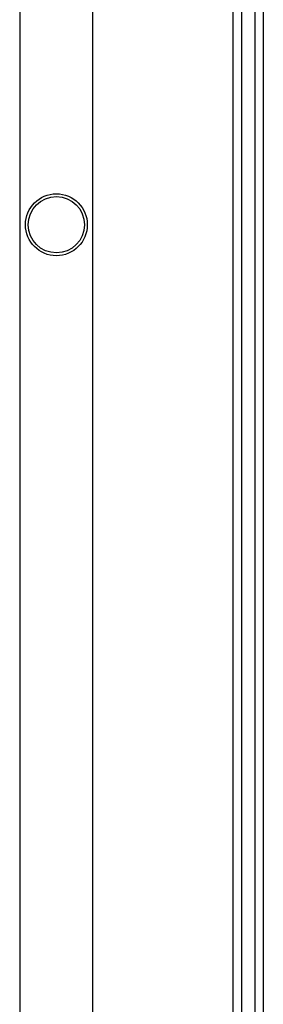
# Paper-space layout 'SUBMITTAL_E1H_1_1' of a CAD drawing. Header units: millimetres. Extents: x 0 to 841, y 0 to 594.
# Tile 47 of 69: x 325.47 to 330.78, y 487.65 to 509.1. Entities that reach past the tile are written whole.
import ezdxf

# ---------------------------------------------------------------- set-up
doc = ezdxf.new("R2010")
doc.units = ezdxf.units.MM
doc.header["$LTSCALE"] = 46.255
doc.layers.get('0').update_dxf_attribs({"linetype": 'CONTINUOUS'})
doc.layers.add('02___PRT_ALL_AXES', color=7, linetype='CONTINUOUS')

psp = doc.layouts.new('SUBMITTAL_E1H_1_1')

# ---------------------------------------------------------------- linework, layer by layer
at = {"color": 7, "linetype": 'CONTINUOUS'}
for p, q in [((325.472, 546.544), (325.472, 321.544)), ((327.059, 546.544), (327.059, 321.544)), ((330.122, 546.544), (330.122, 321.544)), ((330.309, 546.544), (330.309, 321.544)), ((330.597, 546.544), (330.597, 321.544)), ((330.784, 546.544), (330.784, 321.544))]:
    psp.add_line(p, q, dxfattribs=at)
psp.add_circle((326.272, 504.631), 0.613, dxfattribs=at)
at = {"layer": '02___PRT_ALL_AXES', "color": 7, "linetype": 'CONTINUOUS'}
psp.add_circle((326.272, 504.631), 0.675, dxfattribs=at)

doc.saveas('drawing.dxf')
